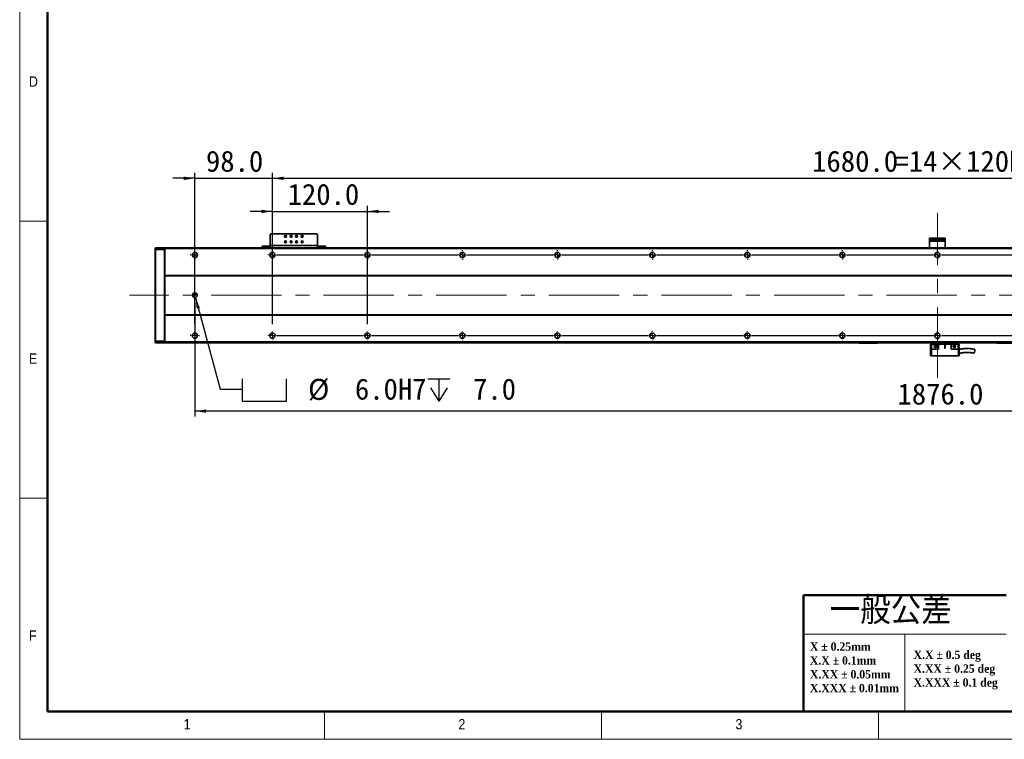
# Model space of a CAD drawing. Header units: millimetres. Extents: x 35 to 2905, y 35 to 2044.
# Tile 1 of 7: x 35 to 1279, y 35 to 944. Entities that reach past the tile are written whole.
import ezdxf

# ---------------------------------------------------------------- set-up
doc = ezdxf.new("R2010")
doc.units = ezdxf.units.MM
doc.header["$LTSCALE"] = 7
doc.linetypes.add('CENTERX2', pattern=[20.32, 12.7, -2.54, 2.54, -2.54])
doc.layers.add('黑色实线', color=7, linetype='Continuous')
doc.styles.add('SLDTEXTSTYLE1', font='Gothic.ttf', dxfattribs={"width": 0.913})
doc.styles.add('SLDTEXTSTYLE2', font='timesbd.ttf', dxfattribs={"width": 0.933})
doc.styles.add('SLDTEXTSTYLE4', font='txt', dxfattribs={"bigfont": 'bigfont'})
doc.styles.add('SLDTEXTSTYLE8', font='txt')
doc.dimstyles.new('SLDDIMSTYLE0', dxfattribs={"dimtxt": 26.6, "dimasz": 14, "dimexe": 0, "dimexo": 0.0625, "dimgap": 6.65, "dimtad": 2, "dimdec": 1, "dimrnd": 1e-09, "dimzin": 4, "dimdsep": 46, "dimtxsty": 'SLDTEXTSTYLE8', "dimsah": 1, "dimcen": 0.09, "dimadec": 0, "dimazin": 1, "dimtfac": 1, "dimtdec": 1, "dimtmove": 0, "dimatfit": 0, "dimfxl": 0, "dimfrac": 2, "dimtolj": 1, "dimtzin": 12, "dimarcsym": 0})
doc.dimstyles.new('SLDDIMSTYLE5', dxfattribs={"dimtxt": 26.6, "dimasz": 14, "dimexe": 0, "dimexo": 0.0625, "dimgap": 6.65, "dimtad": 2, "dimdec": 1, "dimrnd": 1e-09, "dimzin": 4, "dimdsep": 46, "dimtxsty": 'SLDTEXTSTYLE8', "dimsah": 1, "dimcen": 0.09, "dimadec": 0, "dimazin": 1, "dimtfac": 1, "dimtdec": 1, "dimtofl": 0, "dimtmove": 0, "dimatfit": 3, "dimfxl": 0, "dimfrac": 2, "dimtolj": 1, "dimtzin": 12, "dimarcsym": 0})
doc.dimstyles.new('SLDDIMSTYLE7', dxfattribs={"dimtxt": 26.6, "dimasz": 14, "dimexe": 0, "dimexo": 0.0625, "dimgap": 6.65, "dimtad": 0, "dimtih": 1, "dimtoh": 1, "dimdec": 1, "dimrnd": 1e-09, "dimzin": 4, "dimdsep": 46, "dimtxsty": 'SLDTEXTSTYLE8', "dimsah": 1, "dimcen": 0, "dimadec": 0, "dimazin": 1, "dimtfac": 1, "dimtdec": 1, "dimtofl": 0, "dimtmove": 0, "dimatfit": 3, "dimfxl": 0, "dimfrac": 2, "dimtolj": 1, "dimtzin": 12, "dimarcsym": 0})

# ---------------------------------------------------------------- blocks, each defined once
blk = doc.blocks.new('SW_NOTE_0')
at = {"color": 0, "linetype": 'Continuous', "lineweight": 0, "char_height": 10.5, "attachment_point": 1, "style": 'SLDTEXTSTYLE2'}
for s, insert in [('X.X ± 0.5 deg', (0, 13.8)), ('X.XX ± 0.25 deg', (0, -3.7)), ('X.XXX ± 0.1 deg', (0, -21.2))]:
    blk.add_mtext(s, dxfattribs=dict(at, insert=insert))
blk = doc.blocks.new('SW_NOTE_1')
at = {"color": 0, "linetype": 'Continuous', "lineweight": 0, "char_height": 10.5, "attachment_point": 1, "style": 'SLDTEXTSTYLE2'}
for s, insert in [('X ± 0.25mm ', (0, 13.8)), ('X.X ± 0.1mm', (0, -3.7))]:
    blk.add_mtext(s, dxfattribs=dict(at, insert=insert))
blk = doc.blocks.new('SW_NOTE_2')
at = {"color": 0, "linetype": 'Continuous', "lineweight": 0, "char_height": 10.5, "attachment_point": 1, "style": 'SLDTEXTSTYLE2'}
for s, insert in [('X.XX ± 0.05mm', (0, 13.8)), ('X.XXX ± 0.01mm', (0, -3.7))]:
    blk.add_mtext(s, dxfattribs=dict(at, insert=insert))
blk = doc.blocks.new('SW_SYMBOL_HOLE_SPOT')
at = {"layer": '黑色实线', "color": 0}
for p, q in [((0, 6125), (0, 525)), ((11200, 525), (11200, 6125)), ((0, 525), (11200, 525))]:
    blk.add_line(p, q, dxfattribs=at)
blk = doc.blocks.new('SW_SYMBOL_HOLE_DEPTH')
at = {"layer": '黑色实线', "color": 0}
for p, q in [((0, 6125), (5600, 6125)), ((2800, 6125), (2800, 525)), ((700, 3885), (2800, 525)), ((4900, 3885), (2800, 525))]:
    blk.add_line(p, q, dxfattribs=at)
blk = doc.blocks.new('_D_20')
at = {"layer": '黑色实线'}
for p, q in [((257.1, 593.1), (288.1, 477.4)), ((288.1, 477.4), (316.1, 477.4))]:
    blk.add_line(p, q, dxfattribs=at)
blk.add_solid([(257.1, 593.1), (258.6, 579), (262.7, 580.1)], dxfattribs=at)
at = {"layer": '黑色实线', "xscale": 0.004985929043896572, "yscale": 0.004985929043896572, "zscale": 0.004985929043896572}
for name, p in [('SW_SYMBOL_HOLE_SPOT', (316.1, 459.8)), ('SW_SYMBOL_HOLE_DEPTH', (550.6, 459.8))]:
    blk.add_blockref(name, p, dxfattribs=at)
at = {"layer": '黑色实线', "char_height": 26.6, "attachment_point": 1, "style": 'SLDTEXTSTYLE8'}
for s, insert in [('%%c', (399.3, 490.5)), (' 6.0H7 ', (440.4, 490.8)), (' 7.0', (589.6, 490.8))]:
    blk.add_mtext(s, dxfattribs=dict(at, insert=insert))
blk = doc.blocks.new('_D_22')
at = {"layer": '黑色实线'}
for p, q in [((256.3, 587.1), (256.3, 442.7)), ((2132.3, 581.6), (2132.3, 442.7)), ((2132.3, 449.7), (256.3, 449.7))]:
    blk.add_line(p, q, dxfattribs=at)
for points in [[(256.3, 449.7), (270.3, 447.6), (270.3, 451.8)], [(2132.3, 449.7), (2118.3, 451.8), (2118.3, 447.6)]]:
    blk.add_solid(points, dxfattribs=at)
at = {"layer": '黑色实线', "insert": (1143.9, 484.6), "char_height": 26.6, "attachment_point": 1, "style": 'SLDTEXTSTYLE8'}
blk.add_mtext('1876.0', dxfattribs=at)
blk = doc.blocks.new('_D_25')
at = {"layer": '黑色实线'}
for p, q in [((354.3, 661.7), (354.3, 750.8)), ((2034.3, 661.7), (2034.3, 750.8)), ((354.3, 743.8), (2034.3, 743.8))]:
    blk.add_line(p, q, dxfattribs=at)
for points in [[(354.3, 743.8), (368.3, 741.7), (368.3, 745.9)], [(2034.3, 743.8), (2020.3, 745.9), (2020.3, 741.7)]]:
    blk.add_solid(points, dxfattribs=at)
at = {"layer": '黑色实线', "char_height": 26.6, "attachment_point": 1, "style": 'SLDTEXTSTYLE8'}
for s, insert in [('1680.0', (1036.1, 778.7)), ('=14×120PITCH', (1140.1, 778.7))]:
    blk.add_mtext(s, dxfattribs=dict(at, insert=insert))
blk = doc.blocks.new('_D_26')
at = {"layer": '黑色实线'}
for p, q in [((256.3, 559.7), (256.3, 750.8)), ((354.3, 559.7), (354.3, 750.8)), ((256.3, 743.8), (228.3, 743.8)), ((256.3, 743.8), (354.3, 743.8)), ((354.3, 743.8), (382.3, 743.8))]:
    blk.add_line(p, q, dxfattribs=at)
for points in [[(256.3, 743.8), (242.3, 745.9), (242.3, 741.7)], [(354.3, 743.8), (368.3, 741.7), (368.3, 745.9)]]:
    blk.add_solid(points, dxfattribs=at)
at = {"layer": '黑色实线', "insert": (270.3, 778.7), "char_height": 26.6, "attachment_point": 1, "style": 'SLDTEXTSTYLE8'}
blk.add_mtext('98.0', dxfattribs=at)
blk = doc.blocks.new('_D_28')
at = {"layer": '黑色实线'}
for p, q in [((354.3, 559.7), (354.3, 709)), ((474.3, 559.7), (474.3, 709)), ((354.3, 702), (326.3, 702)), ((354.3, 702), (474.3, 702)), ((474.3, 702), (502.3, 702))]:
    blk.add_line(p, q, dxfattribs=at)
for points in [[(354.3, 702), (340.3, 704.1), (340.3, 699.9)], [(474.3, 702), (488.3, 699.9), (488.3, 704.1)]]:
    blk.add_solid(points, dxfattribs=at)
at = {"layer": '黑色实线', "insert": (373.5, 736.9), "char_height": 26.6, "attachment_point": 1, "style": 'SLDTEXTSTYLE8'}
blk.add_mtext('120.0', dxfattribs=at)
blk = doc.blocks.new('SW_CENTERMARKSYMBOL_12')
at = {"layer": '黑色实线', "color": 0}
for p, q in [((-5.08, 0), (-5.84, 0)), ((0, 0), (-2.54, 0)), ((0, 5.08), (0, 5.84)), ((0, 0), (0, 2.54)), ((0, 0), (0, -2.54)), ((0, 0), (2.54, 0)), ((5.08, 0), (5.84, 0)), ((0, -5.08), (0, -5.84))]:
    blk.add_line(p, q, dxfattribs=at)
blk = doc.blocks.new('SW_CENTERMARKSYMBOL_13')
at = {"layer": '黑色实线', "color": 0}
for p, q in [((-223.08, 102), (-223.84, 102)), ((-218, 102), (-220.54, 102)), ((-218, 107.08), (-218, 107.84)), ((-218, 102), (-218, 104.54)), ((-218, 102), (-218, 99.46)), ((-218, 102), (-215.46, 102)), ((0, 102), (-2.54, 102)), ((0, 107.08), (0, 107.84)), ((0, 102), (0, 104.54)), ((0, 102), (0, 99.46)), ((0, 102), (2.54, 102)), ((5.08, 102), (5.84, 102)), ((-218, 96.92), (-218, 96.16)), ((-125.08, 0), (-125.84, 0)), ((-120, 0), (-122.54, 0)), ((-120, 5.08), (-120, 5.84)), ((-120, 0), (-120, 2.54)), ((-120, 0), (-120, -2.54)), ((-120, 0), (-117.46, 0)), ((-114.92, 0), (-5.08, 0)), ((-5.08, 0), (-5.84, 0)), ((0, 0), (-2.54, 0)), ((0, 0), (-2.54, 0)), ((0, 5.08), (0, 5.84)), ((0, 0), (0, 2.54)), ((0, 0), (0, 2.54)), ((0, 0), (0, -2.54)), ((0, 0), (2.54, 0)), ((0, 0), (0, -2.54)), ((0, 0), (2.54, 0)), ((5.08, 0), (5.84, 0)), ((5.08, 0), (114.92, 0)), ((114.92, 0), (114.16, 0)), ((120, 0), (117.46, 0)), ((120, 0), (117.46, 0)), ((120, 0), (117.46, 0)), ((120, 5.08), (120, 5.84)), ((120, 0), (120, 2.54)), ((120, 0), (120, 2.54)), ((120, 0), (120, 2.54)), ((120, 0), (120, -2.54)), ((120, 0), (122.54, 0)), ((120, 0), (120, -2.54)), ((120, 0), (122.54, 0)), ((120, 0), (120, -2.54)), ((120, 0), (122.54, 0)), ((125.08, 0), (125.84, 0)), ((125.08, 0), (234.92, 0)), ((234.92, 0), (234.16, 0)), ((240, 0), (237.46, 0)), ((240, 0), (237.46, 0)), ((240, 0), (237.46, 0)), ((240, 0), (237.46, 0)), ((240, 5.08), (240, 5.84)), ((240, 0), (240, 2.54)), ((240, 0), (240, 2.54)), ((240, 0), (240, 2.54)), ((240, 0), (240, 2.54)), ((240, 0), (240, -2.54)), ((240, 0), (242.54, 0)), ((240, 0), (240, -2.54)), ((240, 0), (242.54, 0)), ((240, 0), (240, -2.54)), ((240, 0), (242.54, 0)), ((240, 0), (240, -2.54)), ((240, 0), (242.54, 0)), ((245.08, 0), (245.84, 0)), ((245.08, 0), (354.92, 0)), ((354.92, 0), (354.16, 0)), ((360, 0), (357.46, 0)), ((360, 0), (357.46, 0)), ((360, 0), (357.46, 0)), ((360, 0), (357.46, 0)), ((360, 0), (357.46, 0)), ((360, 5.08), (360, 5.84)), ((360, 0), (360, 2.54)), ((360, 0), (360, 2.54)), ((360, 0), (360, 2.54)), ((360, 0), (360, 2.54)), ((360, 0), (360, 2.54)), ((360, 0), (360, -2.54)), ((360, 0), (362.54, 0)), ((360, 0), (360, -2.54)), ((360, 0), (362.54, 0)), ((360, 0), (360, -2.54)), ((360, 0), (362.54, 0)), ((360, 0), (360, -2.54)), ((360, 0), (362.54, 0)), ((360, 0), (360, -2.54)), ((360, 0), (362.54, 0)), ((365.08, 0), (365.84, 0)), ((365.08, 0), (474.92, 0)), ((474.92, 0), (474.16, 0)), ((480, 0), (477.46, 0)), ((480, 0), (477.46, 0)), ((480, 0), (477.46, 0)), ((480, 0), (477.46, 0)), ((480, 0), (477.46, 0)), ((480, 0), (477.46, 0)), ((480, 5.08), (480, 5.84)), ((480, 0), (480, 2.54)), ((480, 0), (480, 2.54)), ((480, 0), (480, 2.54)), ((480, 0), (480, 2.54)), ((480, 0), (480, 2.54)), ((480, 0), (480, 2.54)), ((480, 0), (480, -2.54)), ((480, 0), (482.54, 0)), ((480, 0), (480, -2.54)), ((480, 0), (482.54, 0)), ((480, 0), (480, -2.54)), ((480, 0), (482.54, 0)), ((480, 0), (480, -2.54)), ((480, 0), (482.54, 0)), ((480, 0), (480, -2.54)), ((480, 0), (482.54, 0)), ((480, 0), (480, -2.54)), ((480, 0), (482.54, 0)), ((485.08, 0), (485.84, 0)), ((485.08, 0), (594.92, 0)), ((594.92, 0), (594.16, 0)), ((600, 0), (597.46, 0)), ((600, 0), (597.46, 0)), ((600, 0), (597.46, 0)), ((600, 0), (597.46, 0)), ((600, 0), (597.46, 0)), ((600, 0), (597.46, 0)), ((600, 0), (597.46, 0)), ((600, 5.08), (600, 5.84)), ((600, 0), (600, 2.54)), ((600, 0), (600, 2.54)), ((600, 0), (600, 2.54)), ((600, 0), (600, 2.54)), ((600, 0), (600, 2.54)), ((600, 0), (600, 2.54)), ((600, 0), (600, 2.54)), ((600, 0), (600, -2.54)), ((600, 0), (602.54, 0)), ((600, 0), (600, -2.54)), ((600, 0), (602.54, 0)), ((600, 0), (600, -2.54)), ((600, 0), (602.54, 0)), ((600, 0), (600, -2.54)), ((600, 0), (602.54, 0)), ((600, 0), (600, -2.54)), ((600, 0), (602.54, 0)), ((600, 0), (600, -2.54)), ((600, 0), (602.54, 0)), ((600, 0), (600, -2.54)), ((600, 0), (602.54, 0)), ((605.08, 0), (605.84, 0)), ((605.08, 0), (714.92, 0)), ((714.92, 0), (714.16, 0)), ((720, 0), (717.46, 0)), ((720, 0), (717.46, 0)), ((720, 0), (717.46, 0)), ((720, 0), (717.46, 0)), ((720, 0), (717.46, 0)), ((720, 0), (717.46, 0)), ((720, 0), (717.46, 0)), ((720, 0), (717.46, 0)), ((720, 5.08), (720, 5.84)), ((720, 0), (720, 2.54)), ((720, 0), (720, 2.54)), ((720, 0), (720, 2.54)), ((720, 0), (720, 2.54)), ((720, 0), (720, 2.54)), ((720, 0), (720, 2.54)), ((720, 0), (720, 2.54)), ((720, 0), (720, 2.54)), ((720, 0), (720, -2.54)), ((720, 0), (722.54, 0)), ((720, 0), (720, -2.54)), ((720, 0), (722.54, 0)), ((720, 0), (720, -2.54)), ((720, 0), (722.54, 0)), ((720, 0), (720, -2.54)), ((720, 0), (722.54, 0)), ((720, 0), (720, -2.54)), ((720, 0), (722.54, 0)), ((720, 0), (720, -2.54)), ((720, 0), (722.54, 0)), ((720, 0), (720, -2.54)), ((720, 0), (722.54, 0)), ((720, 0), (720, -2.54)), ((720, 0), (722.54, 0)), ((725.08, 0), (725.84, 0)), ((725.08, 0), (834.92, 0)), ((-120, -5.08), (-120, -5.84)), ((0, -5.08), (0, -5.84)), ((120, -5.08), (120, -5.84)), ((240, -5.08), (240, -5.84)), ((360, -5.08), (360, -5.84)), ((480, -5.08), (480, -5.84)), ((600, -5.08), (600, -5.84)), ((720, -5.08), (720, -5.84))]:
    blk.add_line(p, q, dxfattribs=at)
blk = doc.blocks.new('SW_CENTERMARKSYMBOL_14')
at = {"layer": '黑色实线', "color": 0}
for p, q in [((-245.08, 0), (-245.84, 0)), ((-240, 0), (-242.54, 0)), ((-240, 5.08), (-240, 5.84)), ((-240, 0), (-240, 2.54)), ((-240, 0), (-240, -2.54)), ((-240, 0), (-237.46, 0)), ((-234.92, 0), (-125.08, 0)), ((-125.08, 0), (-125.84, 0)), ((-120, 0), (-122.54, 0)), ((-120, 0), (-122.54, 0)), ((-120, 5.08), (-120, 5.84)), ((-120, 0), (-120, 2.54)), ((-120, 0), (-120, 2.54)), ((-120, 0), (-120, -2.54)), ((-120, 0), (-117.46, 0)), ((-120, 0), (-120, -2.54)), ((-120, 0), (-117.46, 0)), ((-114.92, 0), (-114.16, 0)), ((-114.92, 0), (-5.08, 0)), ((-5.08, 0), (-5.84, 0)), ((0, 0), (-2.54, 0)), ((0, 0), (-2.54, 0)), ((0, 0), (-2.54, 0)), ((0, 5.08), (0, 5.84)), ((0, 0), (0, 2.54)), ((0, 0), (0, 2.54)), ((0, 0), (0, 2.54)), ((0, 0), (0, -2.54)), ((0, 0), (2.54, 0)), ((0, 0), (0, -2.54)), ((0, 0), (2.54, 0)), ((0, 0), (0, -2.54)), ((0, 0), (2.54, 0)), ((5.08, 0), (5.84, 0)), ((5.08, 0), (114.92, 0)), ((114.92, 0), (114.16, 0)), ((120, 0), (117.46, 0)), ((120, 0), (117.46, 0)), ((120, 0), (117.46, 0)), ((120, 0), (117.46, 0)), ((120, 5.08), (120, 5.84)), ((120, 0), (120, 2.54)), ((120, 0), (120, 2.54)), ((120, 0), (120, 2.54)), ((120, 0), (120, 2.54)), ((120, 0), (120, -2.54)), ((120, 0), (122.54, 0)), ((120, 0), (120, -2.54)), ((120, 0), (122.54, 0)), ((120, 0), (120, -2.54)), ((120, 0), (122.54, 0)), ((120, 0), (120, -2.54)), ((120, 0), (122.54, 0)), ((125.08, 0), (125.84, 0)), ((125.08, 0), (234.92, 0)), ((234.92, 0), (234.16, 0)), ((240, 0), (237.46, 0)), ((240, 0), (237.46, 0)), ((240, 0), (237.46, 0)), ((240, 0), (237.46, 0)), ((240, 0), (237.46, 0)), ((240, 5.08), (240, 5.84)), ((240, 0), (240, 2.54)), ((240, 0), (240, 2.54)), ((240, 0), (240, 2.54)), ((240, 0), (240, 2.54)), ((240, 0), (240, 2.54)), ((240, 0), (240, -2.54)), ((240, 0), (242.54, 0)), ((240, 0), (240, -2.54)), ((240, 0), (242.54, 0)), ((240, 0), (240, -2.54)), ((240, 0), (242.54, 0)), ((240, 0), (240, -2.54)), ((240, 0), (242.54, 0)), ((240, 0), (240, -2.54)), ((240, 0), (242.54, 0)), ((245.08, 0), (245.84, 0)), ((245.08, 0), (354.92, 0)), ((354.92, 0), (354.16, 0)), ((360, 0), (357.46, 0)), ((360, 0), (357.46, 0)), ((360, 0), (357.46, 0)), ((360, 0), (357.46, 0)), ((360, 0), (357.46, 0)), ((360, 0), (357.46, 0)), ((360, 5.08), (360, 5.84)), ((360, 0), (360, 2.54)), ((360, 0), (360, 2.54)), ((360, 0), (360, 2.54)), ((360, 0), (360, 2.54)), ((360, 0), (360, 2.54)), ((360, 0), (360, 2.54)), ((360, 0), (360, -2.54)), ((360, 0), (362.54, 0)), ((360, 0), (360, -2.54)), ((360, 0), (362.54, 0)), ((360, 0), (360, -2.54)), ((360, 0), (362.54, 0)), ((360, 0), (360, -2.54)), ((360, 0), (362.54, 0)), ((360, 0), (360, -2.54)), ((360, 0), (362.54, 0)), ((360, 0), (360, -2.54)), ((360, 0), (362.54, 0)), ((365.08, 0), (365.84, 0)), ((365.08, 0), (474.92, 0)), ((474.92, 0), (474.16, 0)), ((480, 0), (477.46, 0)), ((480, 0), (477.46, 0)), ((480, 0), (477.46, 0)), ((480, 0), (477.46, 0)), ((480, 0), (477.46, 0)), ((480, 0), (477.46, 0)), ((480, 0), (477.46, 0)), ((480, 5.08), (480, 5.84)), ((480, 0), (480, 2.54)), ((480, 0), (480, 2.54)), ((480, 0), (480, 2.54)), ((480, 0), (480, 2.54)), ((480, 0), (480, 2.54)), ((480, 0), (480, 2.54)), ((480, 0), (480, 2.54)), ((480, 0), (480, -2.54)), ((480, 0), (482.54, 0)), ((480, 0), (480, -2.54)), ((480, 0), (482.54, 0)), ((480, 0), (480, -2.54)), ((480, 0), (482.54, 0)), ((480, 0), (480, -2.54)), ((480, 0), (482.54, 0)), ((480, 0), (480, -2.54)), ((480, 0), (482.54, 0)), ((480, 0), (480, -2.54)), ((480, 0), (482.54, 0)), ((480, 0), (480, -2.54)), ((480, 0), (482.54, 0)), ((485.08, 0), (485.84, 0)), ((485.08, 0), (594.92, 0)), ((594.92, 0), (594.16, 0)), ((600, 0), (597.46, 0)), ((600, 0), (597.46, 0)), ((600, 0), (597.46, 0)), ((600, 0), (597.46, 0)), ((600, 0), (597.46, 0)), ((600, 0), (597.46, 0)), ((600, 0), (597.46, 0)), ((600, 0), (597.46, 0)), ((600, 5.08), (600, 5.84)), ((600, 0), (600, 2.54)), ((600, 0), (600, 2.54)), ((600, 0), (600, 2.54)), ((600, 0), (600, 2.54)), ((600, 0), (600, 2.54)), ((600, 0), (600, 2.54)), ((600, 0), (600, 2.54)), ((600, 0), (600, 2.54)), ((600, 0), (600, -2.54)), ((600, 0), (602.54, 0)), ((600, 0), (600, -2.54)), ((600, 0), (602.54, 0)), ((600, 0), (600, -2.54)), ((600, 0), (602.54, 0)), ((600, 0), (600, -2.54)), ((600, 0), (602.54, 0)), ((600, 0), (600, -2.54)), ((600, 0), (602.54, 0)), ((600, 0), (600, -2.54)), ((600, 0), (602.54, 0)), ((600, 0), (600, -2.54)), ((600, 0), (602.54, 0)), ((600, 0), (600, -2.54)), ((600, 0), (602.54, 0)), ((605.08, 0), (605.84, 0)), ((605.08, 0), (714.92, 0)), ((-240, -5.08), (-240, -5.84)), ((-120, -5.08), (-120, -5.84)), ((0, -5.08), (0, -5.84)), ((120, -5.08), (120, -5.84)), ((240, -5.08), (240, -5.84)), ((360, -5.08), (360, -5.84)), ((480, -5.08), (480, -5.84)), ((600, -5.08), (600, -5.84))]:
    blk.add_line(p, q, dxfattribs=at)
blk = doc.blocks.new('SW_DOWELSYMBOL_2')
at = {"linetype": 'Continuous', "lineweight": 18}
h = blk.add_hatch(color=0, dxfattribs=at)
edge = h.paths.add_edge_path(flags=0)
edge.add_arc((0, 0), 3, 180, 270)
edge.add_line((0, -3), (0, 0))
edge.add_line((0, 0), (-3, 0))
h = blk.add_hatch(color=0, dxfattribs=at)
edge = h.paths.add_edge_path(flags=0)
edge.add_arc((0, 0), 3, 0, 90)
edge.add_line((0, 3), (0, 0))
edge.add_line((0, 0), (3, 0))
at = {"layer": '黑色实线', "color": 0}
blk.add_circle((0, 0), 3, dxfattribs=at)

msp = doc.modelspace()

# ---------------------------------------------------------------- linework, layer by layer
at = {"color": 7, "linetype": 'Continuous', "lineweight": 18}
for p, q in [((35, 2044), (35, 35)), ((70, 2009), (70, 70)), ((35, 689.5), (70, 689.5)), ((70, 339.5), (35, 339.5)), ((1281, 168), (1025.29, 168)), ((1153.14, 168), (1153.14, 70)), ((70, 70), (2870, 70)), ((420, 35), (420, 70)), ((770, 70), (770, 35)), ((861, 70), (2870, 70)), ((1120, 35), (1120, 70)), ((35, 35), (2905, 35))]:
    msp.add_line(p, q, dxfattribs=at)
at = {"color": 7, "linetype": 'Continuous', "lineweight": 50}
for p, q in [((70, 2009), (70, 70)), ((1025.29, 217), (1025.29, 70)), ((1025.29, 217), (1281, 217)), ((70, 70), (2870, 70))]:
    msp.add_line(p, q, dxfattribs=at)
at = {"color": 7, "linetype": 'Continuous', "lineweight": 35}
for p, q in [((352.28, 673.8), (351.28, 672.8)), ((351.28, 672.8), (351.28, 659)), ((410.28, 673.8), (352.28, 673.8)), ((411.28, 672.8), (410.28, 673.8)), ((411.28, 659), (411.28, 672.8)), ((1184.28, 666), (1184.28, 668)), ((1184.28, 668), (1185.28, 668)), ((1185.28, 666), (1184.28, 666)), ((1184.28, 664.5), (1184.28, 666)), ((1204.28, 664.5), (1184.28, 664.5)), ((1184.28, 656), (1184.28, 664.5)), ((1185.28, 668), (1185.28, 666)), ((1203.28, 668), (1185.28, 668)), ((1203.28, 666), (1185.28, 666)), ((1203.28, 666), (1203.28, 668)), ((1203.28, 668), (1204.28, 668)), ((1204.28, 666), (1203.28, 666)), ((1204.28, 668), (1204.28, 666)), ((1204.28, 666), (1204.28, 664.5)), ((1204.28, 656), (1204.28, 664.5)), ((206.28, 655.7), (206.58, 656)), ((206.28, 653.87), (206.28, 655.7)), ((206.28, 653.87), (206.58, 654)), ((206.28, 538.12), (206.28, 653.87)), ((206.58, 656), (206.58, 654)), ((206.58, 656), (217.98, 656)), ((206.58, 654), (206.58, 538)), ((217.98, 654), (206.58, 654)), ((217.98, 654), (217.98, 656)), ((218.28, 655.7), (217.98, 656)), ((217.98, 538), (217.98, 654)), ((218.28, 653.87), (217.98, 654)), ((2170.28, 656), (218.28, 656)), ((218.28, 655), (218.28, 656)), ((2170.28, 655), (218.28, 655)), ((218.28, 621), (218.28, 655)), ((341.28, 656), (341.28, 658)), ((341.28, 658), (342.28, 658)), ((342.28, 658), (342.28, 656)), ((342.28, 658), (350.28, 658)), ((350.28, 658), (350.28, 656)), ((351.28, 658), (350.28, 658)), ((411.28, 659), (351.28, 659)), ((351.28, 656), (351.28, 659)), ((411.28, 659), (411.28, 656)), ((412.28, 658), (411.28, 658)), ((412.28, 658), (412.28, 656)), ((412.28, 658), (420.28, 658)), ((420.28, 656), (420.28, 658)), ((420.28, 658), (421.28, 658)), ((421.28, 658), (421.28, 656)), ((2170.28, 621), (218.28, 621)), ((218.28, 621), (218.28, 620.5)), ((2170.28, 620.5), (218.28, 620.5)), ((218.28, 571.5), (218.28, 620.5)), ((2170.28, 571.5), (218.28, 571.5)), ((218.28, 571), (218.28, 571.5)), ((2170.28, 571), (218.28, 571)), ((218.28, 537), (218.28, 571)), ((206.28, 536.3), (206.28, 538.12)), ((206.28, 538.12), (206.58, 538)), ((206.28, 536.3), (206.58, 536)), ((206.58, 538), (206.58, 536)), ((206.58, 538), (217.98, 538)), ((217.98, 536), (206.58, 536)), ((218.28, 538.12), (217.98, 538)), ((217.98, 536), (217.98, 538)), ((218.28, 536.3), (217.98, 536)), ((2170.28, 537), (218.28, 537)), ((218.28, 537), (218.28, 536)), ((2170.28, 536), (218.28, 536)), ((1095.28, 535.8), (1095.28, 536)), ((1095.28, 535.8), (1095.58, 535.5)), ((1095.28, 535.8), (1096.28, 535.8)), ((1096.4, 535.5), (1095.58, 535.5)), ((1096.28, 536), (1096.28, 535.8)), ((1096.28, 535.8), (1118.28, 535.8)), ((1096.4, 535.5), (1096.28, 535.8)), ((1118.15, 535.5), (1096.4, 535.5)), ((1118.15, 535.5), (1118.28, 535.8)), ((1118.98, 535.5), (1118.15, 535.5)), ((1118.28, 535.8), (1118.28, 536)), ((1118.28, 535.8), (1119.28, 535.8)), ((1118.98, 535.5), (1119.28, 535.8)), ((1119.28, 536), (1119.28, 535.8)), ((1186.78, 534.1), (1186.78, 536)), ((1220.78, 534.1), (1220.78, 536)), ((1269.28, 535.8), (1269.28, 536)), ((1269.28, 535.8), (1270.28, 535.8)), ((1269.28, 535.8), (1269.58, 535.5)), ((1270.4, 535.5), (1269.58, 535.5)), ((1270.28, 536), (1270.28, 535.8)), ((1270.4, 535.5), (1270.28, 535.8)), ((1270.28, 535.8), (1292.28, 535.8)), ((1292.15, 535.5), (1270.4, 535.5)), ((1185.78, 534.1), (1185.78, 519.7)), ((1186.98, 534.1), (1185.78, 534.1)), ((1186.98, 528.1), (1186.78, 528.1)), ((1186.78, 519.7), (1186.78, 528.1)), ((1186.98, 534.1), (1186.98, 528.1)), ((1195.78, 534.1), (1186.98, 534.1)), ((1186.98, 528.1), (1195.78, 528.1)), ((1195.78, 534.1), (1203.53, 534.1)), ((1195.78, 534.1), (1195.78, 528.1)), ((1204.03, 534.1), (1203.53, 534.1)), ((1203.53, 534.1), (1203.53, 529.35)), ((1204.03, 534.1), (1211.78, 534.1)), ((1204.03, 529.35), (1204.03, 534.1)), ((1211.78, 528.1), (1211.78, 534.1)), ((1220.58, 534.1), (1211.78, 534.1)), ((1211.78, 528.1), (1220.58, 528.1)), ((1215.15, 532.55), (1215.32, 532.65)), ((1215.15, 532.55), (1215.32, 532.65)), ((1215.15, 532.55), (1215.32, 532.65)), ((1216.79, 532.15), (1216.92, 531.74)), ((1220.58, 528.1), (1220.58, 534.1)), ((1221.78, 534.1), (1220.58, 534.1)), ((1220.78, 528.1), (1220.58, 528.1)), ((1220.78, 528.1), (1220.78, 519.7)), ((1221.78, 519.7), (1221.78, 534.1)), ((1186.78, 519.7), (1185.78, 519.7)), ((1220.78, 519.7), (1186.78, 519.7)), ((1221.78, 519.7), (1220.78, 519.7))]:
    msp.add_line(p, q, dxfattribs=at)
for centre, radius in [((370.78, 670.5), 1.25), ((377.78, 670.5), 1.25), ((384.78, 670.5), 1.25), ((391.78, 670.5), 1.25), ((370.78, 663.5), 1.25), ((377.78, 663.5), 1.25), ((384.78, 663.5), 1.25), ((391.78, 663.5), 1.25), ((256.28, 647), 3.3), ((354.28, 647), 3.3), ((474.28, 647), 3.3), ((594.28, 647), 3.3), ((714.28, 647), 3.3), ((834.28, 647), 3.3), ((954.28, 647), 3.3), ((1074.28, 647), 3.3), ((1194.28, 647), 3.3), ((256.28, 596), 3), ((256.28, 545), 3.3), ((354.28, 545), 3.3), ((474.28, 545), 3.3), ((594.28, 545), 3.3), ((714.28, 545), 3.3), ((834.28, 545), 3.3), ((954.28, 545), 3.3), ((1074.28, 545), 3.3), ((1194.28, 545), 3.3), ((1191.78, 531.6), 1.6), ((1215.78, 531.6), 1.6)]:
    msp.add_circle(centre, radius, dxfattribs=at)
msp.add_arc((1203.78, 529.35), 0.25, 180, 0, dxfattribs=at)
for points, knots in [([(1192.92, 531.74), (1192.94, 531.62), (1192.98, 531.36), (1192.87, 530.97), (1192.65, 530.62), (1192.31, 530.35), (1191.89, 530.2), (1191.43, 530.2), (1191, 530.33), (1190.77, 530.51), (1190.66, 530.6)], [0, 0, 0, 0, 0.11473775, 0.23058883, 0.35091605, 0.47581314, 0.60544618, 0.7394094, 0.87754274, 1, 1, 1, 1]), ([(1191.76, 532.9), (1191.9, 532.87), (1192.18, 532.81), (1192.54, 532.56), (1192.72, 532.31), (1192.78, 532.17), (1192.79, 532.15)], [0, 0, 0, 0, 0.3222943, 0.6432423, 0.9518695, 1, 1, 1, 1]), ([(1215.78, 532.75), (1215.66, 532.74), (1215.43, 532.72), (1215.11, 532.56), (1214.86, 532.32), (1214.68, 532.01), (1214.61, 531.66), (1214.64, 531.31), (1214.78, 530.99), (1215.01, 530.72), (1215.3, 530.53), (1215.64, 530.44), (1215.99, 530.45), (1216.33, 530.57), (1216.61, 530.78), (1216.81, 531.06), (1216.93, 531.39), (1216.92, 531.63), (1216.92, 531.74)], [0, 0, 0, 0, 0.0624926, 0.1249879, 0.1874918, 0.2499899, 0.3124884, 0.3749873, 0.4374884, 0.4999983, 0.5624997, 0.6249963, 0.6875028, 0.7499975, 0.8125038, 0.8750018, 0.9374987, 1, 1, 1, 1]), ([(1216.92, 531.74), (1216.94, 531.62), (1216.98, 531.36), (1216.87, 530.97), (1216.65, 530.62), (1216.31, 530.35), (1215.89, 530.2), (1215.43, 530.2), (1215, 530.33), (1214.77, 530.51), (1214.66, 530.6)], [0, 0, 0, 0, 0.1147408, 0.2306037, 0.3509341, 0.4758345, 0.605471, 0.7394025, 0.8775395, 1, 1, 1, 1]), ([(1215.76, 532.9), (1215.9, 532.87), (1216.18, 532.81), (1216.54, 532.56), (1216.72, 532.31), (1216.78, 532.17), (1216.79, 532.15)], [0, 0, 0, 0, 0.3223652, 0.643224, 0.9518362, 1, 1, 1, 1]), ([(1241.09, 527.89), (1240.12, 528.04), (1238.31, 528.33), (1235.84, 528.72), (1233.78, 528.89), (1231.93, 528.92), (1229.89, 528.84), (1228.06, 528.64), (1226.55, 528.42), (1225.54, 528.27), (1224.5, 528.12), (1223.44, 528), (1222.52, 527.92), (1221.97, 527.95), (1221.78, 527.97)], [0, 0, 0, 0, 0.1557748, 0.2907875, 0.3967679, 0.474991, 0.5735917, 0.7047462, 0.7546876, 0.8070853, 0.8612049, 0.9159559, 0.970407, 1, 1, 1, 1]), ([(1221.78, 522.98), (1222.01, 522.97), (1222.73, 522.95), (1223.87, 523.03), (1225.56, 523.23), (1227.26, 523.5), (1228.93, 523.73), (1230.38, 523.87), (1232.07, 523.96), (1233.98, 523.89), (1236.02, 523.67), (1238.13, 523.31), (1239.67, 523.07), (1240.52, 522.95)], [0, 0, 0, 0, 0.0368697, 0.1125394, 0.1785178, 0.3028043, 0.3842693, 0.4445294, 0.5302865, 0.6473381, 0.7447438, 0.8603549, 1, 1, 1, 1]), ([(1240.52, 522.99), (1240.56, 522.98), (1240.66, 522.94), (1240.85, 523.2), (1241.06, 523.7), (1241.25, 524.4), (1241.39, 525.2), (1241.47, 526.04), (1241.47, 526.82), (1241.4, 527.44), (1241.27, 527.83), (1241.14, 527.86), (1241.09, 527.87)], [0, 0, 0, 0, 0.0574044, 0.1630262, 0.2664646, 0.369976, 0.4747885, 0.581585, 0.6902314, 0.7997761, 0.9088195, 1, 1, 1, 1])]:
    msp.add_open_spline(points, degree=3, knots=knots, dxfattribs=at)
at = {"layer": '黑色实线', "linetype": 'CENTERX2', "lineweight": 18}
for p, q in [((1194.28, 491.85), (1194.28, 700.15)), ((2214.73, 596), (173.83, 596))]:
    msp.add_line(p, q, dxfattribs=at)

# ---------------------------------------------------------------- block references
at = {"color": 7, "linetype": 'Continuous', "lineweight": 0}
for name, p in [('SW_NOTE_1', (1033.26, 143.65)), ('SW_NOTE_0', (1164.24, 133.27)), ('SW_NOTE_2', (1033.26, 108.65))]:
    msp.add_blockref(name, p, dxfattribs=at)
at = {"layer": '黑色实线'}
for name, p in [('SW_CENTERMARKSYMBOL_13', (474.28, 545)), ('SW_CENTERMARKSYMBOL_14', (594.28, 647)), ('SW_DOWELSYMBOL_2', (256.28, 596)), ('SW_CENTERMARKSYMBOL_12', (256.28, 545))]:
    msp.add_blockref(name, p, dxfattribs=at)

# ---------------------------------------------------------------- texts
at = {"color": 7, "linetype": 'Continuous', "lineweight": 0, "attachment_point": 1}
for s, insert, char_height, style in [('D', (46.67, 872.52), 12.96, 'SLDTEXTSTYLE1'), ('E', (46.67, 522.52), 12.96, 'SLDTEXTSTYLE1'), ('一般公差', (1058.35, 215.56), 35, 'SLDTEXTSTYLE4'), ('F', (46.67, 172.52), 12.96, 'SLDTEXTSTYLE1'), ('1', (242.08, 60.52), 12.96, 'SLDTEXTSTYLE1'), ('2', (589.17, 60.52), 12.96, 'SLDTEXTSTYLE1'), ('3', (939.17, 60.52), 12.96, 'SLDTEXTSTYLE1')]:
    msp.add_mtext(s, dxfattribs=dict(at, insert=insert, char_height=char_height, style=style))

# ---------------------------------------------------------------- dimensions: what is measured, and where the dimension line sits
at = {"layer": '黑色实线'}
for base, p1, p2, dimstyle, picture, middle in [((354.28, 743.8), (256.28, 550.84), (354.28, 550.84), 'SLDDIMSTYLE0', '_D_26', (303.05, 743.8)), ((474.28, 702.01), (354.28, 550.84), (474.28, 550.84), 'SLDDIMSTYLE0', '_D_28', (415.91, 702.01)), ((256.28, 449.69), (2132.28, 590.46), (256.28, 596), 'SLDDIMSTYLE5', '_D_22', (1195.9, 449.69))]:
    dim = msp.add_linear_dim(base=base, p1=p1, p2=p2, dimstyle=dimstyle, dxfattribs=at)
    dim.commit()
    dim.dimension.update_dxf_attribs({"geometry": picture, "text_midpoint": middle, "dimtype": 160})
dim = msp.add_linear_dim(base=(2034.28, 743.8), p1=(354.28, 652.84), p2=(2034.28, 652.84), text='<>=14×120PITCH', dimstyle='SLDDIMSTYLE5', dxfattribs=at)
dim.commit()
dim.dimension.update_dxf_attribs({"geometry": '_D_25', "text_midpoint": (1208.28, 743.8), "dimtype": 160})
dim = msp.add_diameter_dim_2p(p1=(255.5, 598.89), p2=(257.05, 593.1), text='{\\fGDT;v} <>H7 {\\fGDT;x} 7.0\\P', dimstyle='SLDDIMSTYLE7', dxfattribs=at)
dim.commit()
dim.dimension.update_dxf_attribs({"geometry": '_D_20', "text_midpoint": (480.82, 477.37), "dimtype": 163})

doc.saveas('drawing.dxf')
